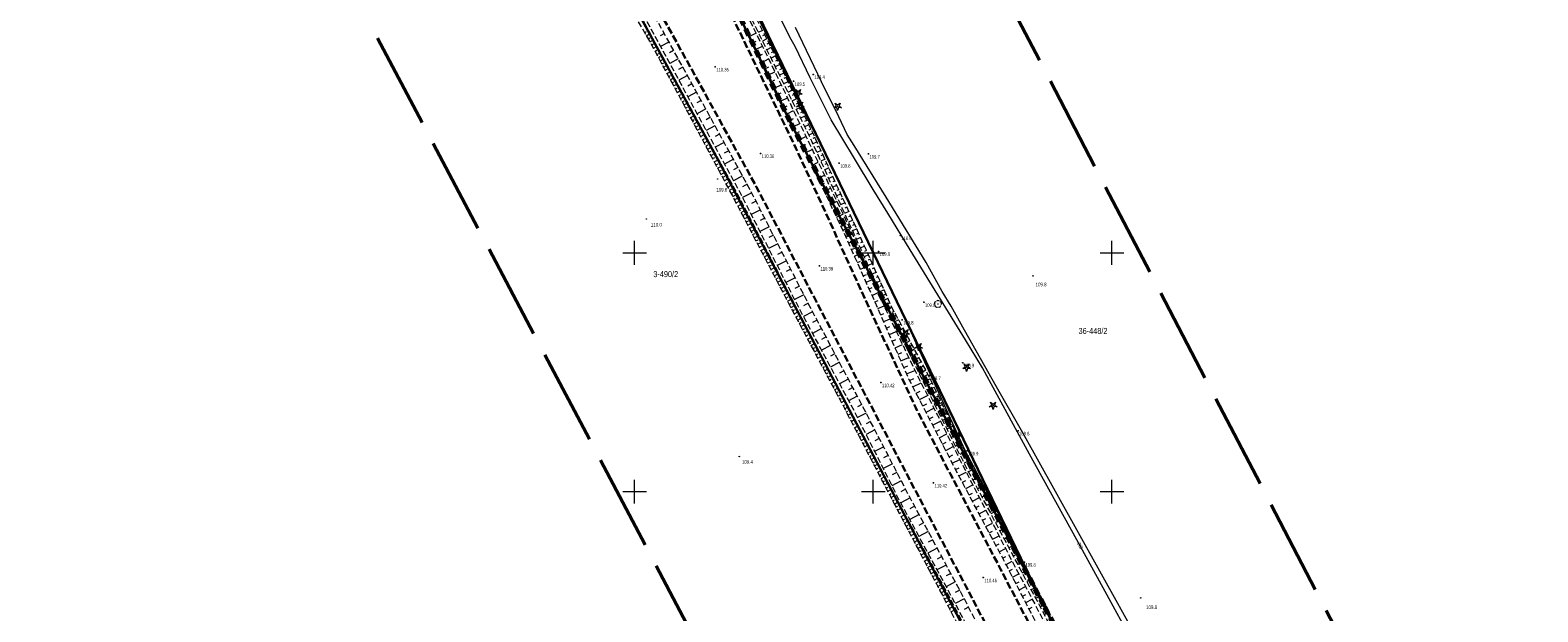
# Model space of a CAD drawing. Header units: metres. Extents: x 7531673 to 7533164, y 5721297 to 5724010.
# Tile 51 of 58: x 7531673 to 7531989, y 5723675 to 5723797. Entities that reach past the tile are written whole.
import ezdxf
from ezdxf.enums import TextEntityAlignment as Align

# ---------------------------------------------------------------- set-up
doc = ezdxf.new("R2010")
doc.units = ezdxf.units.M
for name, pattern in [('4_SUPT_01', [0]), ('GAO', [2.5, 1.5, -1]), ('GDE', [0]), ('GUZ', [1, 0.5, -0.5]), ('L_0_05', [1.75, 1.25, -0.5]), ('L_0_06', [2, 1.5, -0.5]), ('L_0_09', [2.5, 2, -0.5])]:
    doc.linetypes.add(name, pattern=pattern)
doc.layers.get('0').update_dxf_attribs({"color": 252})
for name, color, linetype, lineweight in [('Dzialki', 80, 'GDE', 30), ('EPGPO_L_0', 204, 'GAO', 70), ('jezdnia', 252, 'L_0_06', 18), ('k', 252, 'Continuous', 18), ('Numery_dzialek', 80, 'Continuous', 30), ('RTPW_T_0', 252, 'Continuous', 15), ('skarpa_nieumocniona', 252, 'L_0_05', 18), ('SUPT_E_T_0', 30, 'Continuous', 15), ('SUPT_L_0', 30, '4_SUPT_01', 18), ('Uzytki', 252, 'GUZ', 18), ('wysokosci_naturalne', 7, 'Continuous', 18), ('wysokosci_sztuczne', 7, 'Continuous', 18)]:
    doc.layers.add(name, color=color, linetype=linetype, lineweight=lineweight)
doc.layers.add('zakres', color=7, linetype='L_0_09', lineweight=50, true_color=0xff05ff)
doc.styles.get("Standard").update_dxf_attribs({"font": 'arial.ttf'})

# ---------------------------------------------------------------- blocks, each defined once
blk = doc.blocks.new('2_RTPW01')
at = {"linetype": 'Continuous'}
blk.add_circle((0, 0), 0.045, dxfattribs=at)
blk = doc.blocks.new('OBOP01_01')
at = {"linetype": 'Continuous', "lineweight": 18}
blk.add_hatch(color=0, dxfattribs=at).paths.add_polyline_path([(0, -0.1, 1), (0, 0.1, 1)])
at = {"color": 0, "linetype": 'Continuous', "lineweight": 18, "flags": 128}
blk.add_lwpolyline([(0, -1.74), (-0.35, -0.48), (-1.65, -0.54), (-0.57, 0.18), (-1.02, 1.4), (0, 0.6), (1.02, 1.4), (0.57, 0.18), (1.65, -0.54), (0.35, -0.48), (0, -1.74)], dxfattribs=at)
at = {"color": 0, "linetype": 'Continuous', "lineweight": 18}
blk.add_circle((0, 0), 0.1, dxfattribs=at)
blk = doc.blocks.new('OBOP02_01')
at = {"linetype": 'Continuous', "lineweight": 18}
blk.add_hatch(color=0, dxfattribs=at).paths.add_polyline_path([(0, -0.1, 1), (0, 0.1, 1)])
at = {"color": 0, "linetype": 'Continuous', "lineweight": 18}
blk.add_circle((0, 0), 0.1, dxfattribs=at)
for centre, radius, start, end in [((-0.77, 0.25), 0.7, 101.63363, 222.66269), ((0, 0.8), 0.7, 29.84593, 150.15407), ((0.77, 0.25), 0.7, 317.33731, 78.36637), ((-0.46, -0.64), 0.71, 174.36932, 292.55725), ((0.46, -0.64), 0.71, 247.44275, 5.63068)]:
    blk.add_arc(centre, radius, start, end, dxfattribs=at)
blk = doc.blocks.new('RTPW01')
at = {"linetype": 'Continuous', "lineweight": 13}
blk.add_hatch(color=0, dxfattribs=at).paths.add_polyline_path([(0, -0.09, 1), (0, 0.09, 1)])
at = {"color": 0, "linetype": 'Continuous', "lineweight": 13}
blk.add_circle((0, 0), 0.0906, dxfattribs=at)
blk = doc.blocks.new('RTPW02')
at = {"linetype": 'Continuous', "lineweight": 13}
blk.add_hatch(color=0, dxfattribs=at).paths.add_polyline_path([(0, -0.09, 1), (0, 0.09, 1)])
at = {"color": 0, "linetype": 'Continuous', "lineweight": 13}
blk.add_circle((0, 0), 0.0906, dxfattribs=at)

msp = doc.modelspace()

# ---------------------------------------------------------------- linework, layer by layer
at = {"layer": 'Dzialki'}
for p, q in [((7531800.56, 5723844.25), (7531832.74, 5723777.07)), ((7531885.88, 5723675.82), (7531805.06, 5723843.23)), ((7531817.49, 5723769.44), (7531795.57, 5723809.82)), ((7531832.74, 5723777.07), (7531885.88, 5723675.82)), ((7531894.47, 5723622.98), (7531817.49, 5723769.44)), ((7531885.88, 5723675.82), (7531979.35, 5723497.68))]:
    msp.add_line(p, q, dxfattribs=at)
at = {"layer": 'EPGPO_L_0', "linetype": 'GAO'}
for p, q in [((7531800.56, 5723844.25), (7531832.74, 5723777.07)), ((7531832.74, 5723777.07), (7531885.88, 5723675.82)), ((7531885.88, 5723675.82), (7531979.35, 5723497.68))]:
    msp.add_line(p, q, dxfattribs=at)
at = {"layer": 'jezdnia', "color": 251, "lineweight": 30, "flags": 128}
for points in [[(7532144.01, 5723175.21), (7532127.08, 5723207.45), (7532114.11, 5723232.14), (7532102.3, 5723254.54), (7532088.03, 5723281.55), (7532077.73, 5723301.17), (7532068.16, 5723319.4), (7532062.19, 5723330.79), (7532049.01, 5723355.87), (7532038.62, 5723375.73), (7532025.71, 5723400.22), (7532010.71, 5723428.82), (7531998.11, 5723452.71), (7531985.81, 5723476.05), (7531980.34, 5723486.46), (7531968.93, 5723508.16), (7531957.32, 5723530.32), (7531945.42, 5723552.98), (7531932.87, 5723576.69), (7531912.23, 5723616.12), (7531898.97, 5723641.21), (7531887.79, 5723662.56), (7531876.66, 5723683.79), (7531866.18, 5723703.64), (7531858.89, 5723717.53), (7531850.12, 5723736.45), (7531842.43, 5723753.13), (7531833.79, 5723771.97), (7531825.84, 5723788.37), (7531816.36, 5723807.98), (7531810.15, 5723819.94), (7531805.61, 5723828.58), (7531802.91, 5723833.87), (7531799.8, 5723840.25), (7531796.68, 5723849.08), (7531794.6, 5723861.48), (7531794.47, 5723868.11), (7531795.83, 5723876.51), (7531798.09, 5723883.67), (7531801.96, 5723891.64), (7531806.12, 5723897.91), (7531812.76, 5723905.2), (7531818.93, 5723911.26), (7531828.48, 5723920.4)], [(7532136.91, 5723171.4), (7532119.67, 5723204.07), (7532106.97, 5723228.28), (7532095.25, 5723250.6), (7532080.72, 5723278.09), (7532070.62, 5723297.5), (7532061.74, 5723314.26), (7532056.32, 5723324.62), (7532041.87, 5723352.02), (7532031.48, 5723371.95), (7532018.51, 5723396.57), (7532003.5, 5723425.07), (7531990.97, 5723449.01), (7531979.26, 5723471.13), (7531973.24, 5723482.54), (7531961.74, 5723504.5), (7531950.13, 5723526.62), (7531938.07, 5723549.63), (7531925.74, 5723573), (7531905.09, 5723612.35), (7531891.78, 5723637.59), (7531880.61, 5723658.82), (7531869.44, 5723680.09), (7531858.96, 5723699.98), (7531849.13, 5723718.74), (7531837.94, 5723740.05), (7531825.53, 5723763.8), (7531807.79, 5723795.98), (7531802.9, 5723804.74), (7531799.01, 5723811.48)]]:
    msp.add_lwpolyline(points, dxfattribs=at)
at = {"layer": 'k', "linetype": 'Continuous', "lineweight": 18, "flags": 128}
for points in [[(7531800, 5723747.5), (7531800, 5723752.5)], [(7531850, 5723747.5), (7531850, 5723752.5)], [(7531900, 5723747.5), (7531900, 5723752.5)], [(7531797.5, 5723750), (7531802.5, 5723750)], [(7531847.5, 5723750), (7531852.5, 5723750)], [(7531897.5, 5723750), (7531902.5, 5723750)], [(7531800, 5723697.5), (7531800, 5723702.5)], [(7531850, 5723697.5), (7531850, 5723702.5)], [(7531900, 5723697.5), (7531900, 5723702.5)], [(7531797.5, 5723700), (7531802.5, 5723700)], [(7531847.5, 5723700), (7531852.5, 5723700)], [(7531897.5, 5723700), (7531902.5, 5723700)]]:
    msp.add_lwpolyline(points, dxfattribs=at)
at = {"layer": 'skarpa_nieumocniona', "color": 252, "lineweight": 18, "flags": 128}
for points in [[(7531983.54, 5723486.98), (7531983.58, 5723485.91), (7531982.68, 5723485.86), (7531970.35, 5723508.5), (7531958.42, 5723531.17), (7531946.8, 5723553.61), (7531934.16, 5723577.31), (7531913.46, 5723616.68), (7531900.13, 5723642.09), (7531889.02, 5723663.06), (7531877.89, 5723684.59), (7531867.4, 5723704.33), (7531857.47, 5723723.55), (7531851.46, 5723737.27), (7531843.95, 5723754.06), (7531835.13, 5723772.58), (7531827.14, 5723789.23), (7531811.76, 5723820.92), (7531812.05, 5723822.15), (7531812.86, 5723821.52), (7531828.53, 5723789.72), (7531836.49, 5723773.16), (7531845.13, 5723755.01), (7531852.68, 5723737.97), (7531859.27, 5723724.27), (7531868.91, 5723705.19), (7531879.15, 5723685.31), (7531890.52, 5723663.82), (7531901.58, 5723642.86), (7531915.1, 5723617.14), (7531935.56, 5723578.04), (7531948.13, 5723554.35), (7531959.55, 5723532.13), (7531971.84, 5723509.18)], [(7531972.27, 5723509.35), (7531983.81, 5723487.12), (7531984.61, 5723486.3), (7531984.93, 5723487.14), (7531973.13, 5723509.53), (7531960.69, 5723532.76), (7531949.43, 5723555.02), (7531936.74, 5723578.66), (7531916.27, 5723617.78), (7531902.62, 5723643.85), (7531892.13, 5723664.69), (7531880.62, 5723686.57), (7531870.37, 5723706.11), (7531861.12, 5723725.25), (7531853.92, 5723738.55), (7531846.7, 5723754.7), (7531837.98, 5723773.77), (7531829.9, 5723790.53), (7531813.68, 5723822.23), (7531813.14, 5723822.7), (7531813.2, 5723821.84), (7531828.91, 5723790.1), (7531837.06, 5723773.47), (7531845.77, 5723754.33), (7531853.05, 5723738.14), (7531859.68, 5723724.53), (7531869.32, 5723705.34), (7531879.58, 5723686.01), (7531891.21, 5723664.1), (7531901.85, 5723643.08), (7531915.42, 5723617.24), (7531936.07, 5723578.3), (7531948.57, 5723554.56), (7531959.89, 5723532.29)], [(7531800.04, 5723801.99), (7531799.4, 5723802.4), (7531799.05, 5723801.35), (7531803.63, 5723793.47), (7531820.9, 5723761.15), (7531832.99, 5723738.04), (7531843.59, 5723718.15), (7531854.4, 5723697.43), (7531864.92, 5723677.43), (7531875.93, 5723656.46), (7531887.22, 5723635.72), (7531900.41, 5723610.13), (7531921.79, 5723570.77), (7531933.83, 5723547.57), (7531946.01, 5723524.24), (7531957.32, 5723502.4), (7531969.7, 5723478.18), (7531971.14, 5723477.56), (7531970.77, 5723478.92), (7531958.3, 5723502.62), (7531946.88, 5723524.69), (7531934.54, 5723547.99), (7531922.23, 5723571.11), (7531901.31, 5723610.57), (7531888.15, 5723635.72), (7531876.77, 5723657.05), (7531865.85, 5723678.16), (7531855.08, 5723698.1), (7531845.33, 5723716.55), (7531834, 5723738.32), (7531821.94, 5723761.65), (7531804.4, 5723793.84)], [(7531800.16, 5723803.14), (7531800.52, 5723802.23), (7531804.9, 5723794.21), (7531822.39, 5723762.05), (7531834.43, 5723738.41), (7531845.99, 5723716.87), (7531855.45, 5723698.19), (7531866.19, 5723678.34), (7531877.35, 5723657.31), (7531888.68, 5723636.1), (7531901.83, 5723610.79), (7531922.56, 5723571.38), (7531935.1, 5723548.31), (7531947.13, 5723524.86), (7531958.49, 5723502.97), (7531971.17, 5723479.18), (7531972.14, 5723478.1), (7531972.55, 5723480.19), (7531960.24, 5723503.93), (7531948.72, 5723525.9), (7531936.52, 5723549.09), (7531924.44, 5723572.31), (7531903.64, 5723611.75), (7531890.51, 5723637.03), (7531879.1, 5723658.13), (7531868.13, 5723679.36), (7531857.4, 5723699.3), (7531847.79, 5723717.86), (7531836.34, 5723739.5), (7531824.32, 5723763.02), (7531806.63, 5723795.22), (7531801.93, 5723803.68)]]:
    msp.add_lwpolyline(points, close=True, dxfattribs=at)
at = {"layer": 'skarpa_nieumocniona', "color": 252, "linetype": 'Continuous', "lineweight": 18, "flags": 128}
for points in [[(7531802.07, 5723796.15), (7531802.49, 5723796.39)], [(7531802.45, 5723795.5), (7531803.26, 5723795.97)], [(7531806.24, 5723795.92), (7531805.37, 5723795.44)], [(7531824.16, 5723795.38), (7531825.43, 5723796)], [(7531826.79, 5723796.6), (7531825.92, 5723796.15)], [(7531802.83, 5723794.85), (7531803.22, 5723795.08)], [(7531803.2, 5723794.2), (7531803.97, 5723794.65)], [(7531803.58, 5723793.55), (7531803.95, 5723793.77)], [(7531803.94, 5723792.89), (7531804.7, 5723793.3)], [(7531807.2, 5723794.17), (7531805.45, 5723793.21)], [(7531824.81, 5723794.03), (7531825.45, 5723794.34)], [(7531825.47, 5723792.68), (7531826.76, 5723793.31)], [(7531827.25, 5723795.71), (7531826.81, 5723795.48)], [(7531827.7, 5723794.82), (7531826.81, 5723794.36)], [(7531828.62, 5723793.04), (7531827.69, 5723792.56)], [(7531828.16, 5723793.93), (7531827.71, 5723793.69)], [(7531804.29, 5723792.23), (7531804.67, 5723792.44)], [(7531804.64, 5723791.57), (7531805.41, 5723791.98)], [(7531805, 5723790.91), (7531805.38, 5723791.12)], [(7531805.35, 5723790.25), (7531806.13, 5723790.67)], [(7531805.7, 5723789.59), (7531806.1, 5723789.8)], [(7531808.17, 5723792.42), (7531807.28, 5723791.94)], [(7531809.13, 5723790.67), (7531807.36, 5723789.69)], [(7531826.12, 5723791.33), (7531826.77, 5723791.65)], [(7531826.77, 5723789.98), (7531828.08, 5723790.62)], [(7531829.53, 5723791.25), (7531828.58, 5723790.77)], [(7531829.07, 5723792.15), (7531828.6, 5723791.91)], [(7531829.98, 5723790.36), (7531829.5, 5723790.13)], [(7531806.06, 5723788.93), (7531806.85, 5723789.35)], [(7531806.41, 5723788.26), (7531806.81, 5723788.48)], [(7531806.76, 5723787.6), (7531807.57, 5723788.03)], [(7531807.12, 5723786.94), (7531807.52, 5723787.16)], [(7531807.47, 5723786.28), (7531808.28, 5723786.71)], [(7531810.09, 5723788.91), (7531809.2, 5723788.43)], [(7531811.06, 5723787.16), (7531809.27, 5723786.18)], [(7531827.43, 5723788.63), (7531828.09, 5723788.95)], [(7531828.08, 5723787.28), (7531829.4, 5723787.91)], [(7531830.41, 5723789.46), (7531829.45, 5723789)], [(7531831.28, 5723787.66), (7531830.33, 5723787.2)], [(7531830.85, 5723788.56), (7531830.37, 5723788.33)], [(7531831.72, 5723786.76), (7531831.24, 5723786.53)], [(7531807.83, 5723785.62), (7531808.23, 5723785.84)], [(7531808.18, 5723784.96), (7531809, 5723785.4)], [(7531808.53, 5723784.3), (7531808.95, 5723784.52)], [(7531808.89, 5723783.63), (7531809.72, 5723784.08)], [(7531812.02, 5723785.41), (7531811.12, 5723784.92)], [(7531812.98, 5723783.66), (7531811.18, 5723782.67)], [(7531828.73, 5723785.93), (7531829.39, 5723786.24)], [(7531829.37, 5723784.57), (7531830.7, 5723785.21)], [(7531830.02, 5723783.22), (7531830.69, 5723783.54)], [(7531832.15, 5723785.86), (7531831.21, 5723785.41)], [(7531833.02, 5723784.06), (7531832.09, 5723783.61)], [(7531832.59, 5723784.96), (7531832.12, 5723784.73)], [(7531809.24, 5723782.97), (7531809.66, 5723783.2)], [(7531809.59, 5723782.31), (7531810.44, 5723782.76)], [(7531809.95, 5723781.65), (7531810.37, 5723781.88)], [(7531810.3, 5723780.99), (7531811.16, 5723781.45)], [(7531810.65, 5723780.33), (7531811.08, 5723780.56)], [(7531811.01, 5723779.67), (7531811.87, 5723780.13)], [(7531813.94, 5723781.9), (7531813.04, 5723781.41)], [(7531814.91, 5723780.15), (7531813.09, 5723779.15)], [(7531830.67, 5723781.87), (7531832, 5723782.5)], [(7531831.32, 5723780.52), (7531831.99, 5723780.83)], [(7531833.89, 5723782.26), (7531832.97, 5723781.81)], [(7531833.45, 5723783.16), (7531832.99, 5723782.94)], [(7531834.76, 5723780.46), (7531833.85, 5723780.02)], [(7531834.32, 5723781.36), (7531833.87, 5723781.14)], [(7531811.36, 5723779), (7531811.8, 5723779.24)], [(7531811.72, 5723778.34), (7531812.59, 5723778.81)], [(7531812.07, 5723777.68), (7531812.51, 5723777.92)], [(7531812.42, 5723777.02), (7531813.31, 5723777.49)], [(7531815.87, 5723778.4), (7531814.96, 5723777.9)], [(7531831.97, 5723779.16), (7531833.3, 5723779.8)], [(7531832.62, 5723777.81), (7531833.28, 5723778.13)], [(7531833.27, 5723776.46), (7531834.6, 5723777.1)], [(7531835.63, 5723778.65), (7531834.73, 5723778.22)], [(7531835.19, 5723779.55), (7531834.74, 5723779.34)], [(7531836.06, 5723777.75), (7531835.62, 5723777.54)], [(7531812.78, 5723776.36), (7531813.22, 5723776.6)], [(7531813.13, 5723775.7), (7531814.03, 5723776.18)], [(7531813.48, 5723775.04), (7531813.93, 5723775.28)], [(7531813.84, 5723774.37), (7531814.74, 5723774.86)], [(7531814.19, 5723773.71), (7531814.65, 5723773.96)], [(7531816.83, 5723776.64), (7531815, 5723775.64)], [(7531817.8, 5723774.89), (7531816.88, 5723774.39)], [(7531833.92, 5723775.11), (7531834.58, 5723775.43)], [(7531834.57, 5723773.75), (7531835.9, 5723774.39)], [(7531836.5, 5723776.85), (7531835.61, 5723776.43)], [(7531836.93, 5723775.95), (7531836.49, 5723775.74)], [(7531837.37, 5723775.05), (7531836.49, 5723774.63)], [(7531837.8, 5723774.15), (7531837.37, 5723773.94)], [(7531814.54, 5723773.05), (7531815.46, 5723773.54)], [(7531814.9, 5723772.39), (7531815.36, 5723772.64)], [(7531815.25, 5723771.73), (7531816.18, 5723772.23)], [(7531815.6, 5723771.07), (7531816.07, 5723771.32)], [(7531815.96, 5723770.41), (7531816.9, 5723770.91)], [(7531818.76, 5723773.14), (7531816.91, 5723772.12)], [(7531819.72, 5723771.39), (7531818.79, 5723770.88)], [(7531835.22, 5723772.4), (7531835.88, 5723772.72)], [(7531835.86, 5723771.05), (7531837.2, 5723771.68)], [(7531838.22, 5723773.25), (7531837.35, 5723772.84)], [(7531839.06, 5723771.43), (7531838.17, 5723771.02)], [(7531838.64, 5723772.34), (7531838.2, 5723772.13)], [(7531816.31, 5723769.74), (7531816.78, 5723770)], [(7531816.67, 5723769.08), (7531817.62, 5723769.59)], [(7531817.02, 5723768.42), (7531817.5, 5723768.68)], [(7531817.37, 5723767.76), (7531818.33, 5723768.27)], [(7531820.69, 5723769.63), (7531818.82, 5723768.61)], [(7531821.65, 5723767.88), (7531820.71, 5723767.37)], [(7531836.5, 5723769.69), (7531837.17, 5723770.01)], [(7531837.15, 5723768.34), (7531838.49, 5723768.98)], [(7531839.89, 5723769.61), (7531839, 5723769.2)], [(7531839.47, 5723770.52), (7531839.03, 5723770.32)], [(7531840.72, 5723767.79), (7531839.83, 5723767.38)], [(7531840.3, 5723768.7), (7531839.86, 5723768.5)], [(7531817.73, 5723767.1), (7531818.21, 5723767.36)], [(7531818.08, 5723766.44), (7531819.05, 5723766.96)], [(7531818.43, 5723765.78), (7531818.92, 5723766.04)], [(7531818.79, 5723765.11), (7531819.77, 5723765.64)], [(7531819.14, 5723764.45), (7531819.63, 5723764.72)], [(7531819.49, 5723763.79), (7531820.49, 5723764.32)], [(7531822.61, 5723766.13), (7531820.73, 5723765.1)], [(7531823.57, 5723764.37), (7531822.63, 5723763.86)], [(7531837.79, 5723766.98), (7531838.46, 5723767.3)], [(7531838.44, 5723765.63), (7531839.78, 5723766.27)], [(7531839.08, 5723764.28), (7531839.75, 5723764.59)], [(7531841.55, 5723765.97), (7531840.66, 5723765.56)], [(7531841.13, 5723766.88), (7531840.69, 5723766.68)], [(7531841.97, 5723765.06), (7531841.52, 5723764.86)], [(7531819.85, 5723763.13), (7531820.35, 5723763.4)], [(7531820.2, 5723762.47), (7531821.21, 5723763.01)], [(7531820.56, 5723761.81), (7531821.06, 5723762.08)], [(7531820.9, 5723761.15), (7531821.93, 5723761.68)], [(7531824.53, 5723762.61), (7531822.6, 5723761.63)], [(7531839.73, 5723762.92), (7531841.07, 5723763.56)], [(7531840.37, 5723761.57), (7531841.04, 5723761.89)], [(7531842.38, 5723764.15), (7531841.49, 5723763.74)], [(7531843.21, 5723762.33), (7531842.31, 5723761.92)], [(7531842.8, 5723763.24), (7531842.35, 5723763.04)], [(7531843.63, 5723761.42), (7531843.18, 5723761.22)], [(7531821.26, 5723760.48), (7531821.76, 5723760.75)], [(7531821.6, 5723759.82), (7531822.62, 5723760.35)], [(7531821.95, 5723759.15), (7531822.46, 5723759.42)], [(7531822.3, 5723758.49), (7531823.31, 5723759.01)], [(7531822.65, 5723757.82), (7531823.15, 5723758.09)], [(7531826.35, 5723759.05), (7531824.42, 5723758.07)], [(7531825.44, 5723760.83), (7531824.47, 5723760.34)], [(7531841.02, 5723760.21), (7531842.36, 5723760.85)], [(7531841.66, 5723758.86), (7531842.33, 5723759.18)], [(7531842.31, 5723757.5), (7531843.65, 5723758.14)], [(7531844.05, 5723760.51), (7531843.14, 5723760.1)], [(7531844.88, 5723758.69), (7531843.97, 5723758.28)], [(7531844.46, 5723759.6), (7531844.01, 5723759.4)], [(7531822.99, 5723757.16), (7531823.99, 5723757.68)], [(7531823.34, 5723756.49), (7531823.84, 5723756.75)], [(7531823.69, 5723755.83), (7531824.68, 5723756.35)], [(7531824.04, 5723755.16), (7531824.53, 5723755.42)], [(7531824.38, 5723754.5), (7531825.37, 5723755.02)], [(7531828.17, 5723755.49), (7531826.23, 5723754.5)], [(7531827.26, 5723757.27), (7531826.29, 5723756.78)], [(7531842.95, 5723756.15), (7531843.62, 5723756.47)], [(7531843.6, 5723754.79), (7531844.93, 5723755.43)], [(7531845.71, 5723756.88), (7531844.8, 5723756.46)], [(7531845.29, 5723757.79), (7531844.84, 5723757.58)], [(7531846.54, 5723755.06), (7531845.62, 5723754.64)], [(7531846.13, 5723755.97), (7531845.67, 5723755.76)], [(7531824.73, 5723753.84), (7531825.22, 5723754.09)], [(7531825.08, 5723753.17), (7531826.06, 5723753.68)], [(7531825.43, 5723752.51), (7531825.92, 5723752.76)], [(7531825.77, 5723751.84), (7531826.75, 5723752.35)], [(7531829.99, 5723751.93), (7531828.05, 5723750.94)], [(7531829.08, 5723753.71), (7531828.11, 5723753.22)], [(7531844.23, 5723753.43), (7531844.9, 5723753.73)], [(7531844.84, 5723752.06), (7531846.18, 5723752.66)], [(7531847.36, 5723753.23), (7531846.44, 5723752.82)], [(7531846.95, 5723754.15), (7531846.49, 5723753.94)], [(7531847.77, 5723752.32), (7531847.31, 5723752.11)], [(7531826.12, 5723751.18), (7531826.61, 5723751.43)], [(7531826.47, 5723750.51), (7531827.44, 5723751.02)], [(7531826.82, 5723749.85), (7531827.3, 5723750.1)], [(7531827.16, 5723749.18), (7531828.13, 5723749.69)], [(7531827.51, 5723748.52), (7531827.99, 5723748.77)], [(7531830.9, 5723750.15), (7531829.93, 5723749.65)], [(7531845.45, 5723750.7), (7531846.12, 5723750.99)], [(7531846.06, 5723749.33), (7531847.39, 5723749.92)], [(7531848.18, 5723751.41), (7531847.26, 5723751)], [(7531848.99, 5723749.58), (7531848.08, 5723749.17)], [(7531848.58, 5723750.49), (7531848.13, 5723750.29)], [(7531849.4, 5723748.67), (7531848.95, 5723748.47)], [(7531827.86, 5723747.85), (7531828.82, 5723748.35)], [(7531828.21, 5723747.19), (7531828.68, 5723747.44)], [(7531828.55, 5723746.52), (7531829.5, 5723747.02)], [(7531828.9, 5723745.86), (7531829.38, 5723746.11)], [(7531829.25, 5723745.2), (7531830.19, 5723745.69)], [(7531831.81, 5723748.37), (7531829.87, 5723747.38)], [(7531832.72, 5723746.59), (7531831.74, 5723746.09)], [(7531846.68, 5723747.96), (7531847.34, 5723748.25)], [(7531847.29, 5723746.59), (7531848.61, 5723747.18)], [(7531847.9, 5723745.22), (7531848.56, 5723745.51)], [(7531849.81, 5723747.75), (7531848.91, 5723747.35)], [(7531850.62, 5723745.93), (7531849.73, 5723745.53)], [(7531850.22, 5723746.84), (7531849.77, 5723746.64)], [(7531829.6, 5723744.53), (7531830.07, 5723744.78)], [(7531829.95, 5723743.87), (7531830.88, 5723744.36)], [(7531830.29, 5723743.2), (7531830.76, 5723743.45)], [(7531830.64, 5723742.54), (7531831.57, 5723743.02)], [(7531833.63, 5723744.81), (7531831.68, 5723743.81)], [(7531834.54, 5723743.02), (7531833.56, 5723742.53)], [(7531848.52, 5723743.85), (7531849.82, 5723744.43)], [(7531849.13, 5723742.48), (7531849.78, 5723742.77)], [(7531851.44, 5723744.1), (7531850.55, 5723743.7)], [(7531851.03, 5723745.02), (7531850.58, 5723744.82)], [(7531852.26, 5723742.28), (7531851.37, 5723741.88)], [(7531851.85, 5723743.19), (7531851.4, 5723742.99)], [(7531830.99, 5723741.87), (7531831.45, 5723742.11)], [(7531831.34, 5723741.21), (7531832.26, 5723741.69)], [(7531831.68, 5723740.54), (7531832.14, 5723740.78)], [(7531832.03, 5723739.88), (7531832.95, 5723740.36)], [(7531832.38, 5723739.21), (7531832.83, 5723739.45)], [(7531835.45, 5723741.24), (7531833.5, 5723740.25)], [(7531836.36, 5723739.46), (7531835.39, 5723738.95)], [(7531849.74, 5723741.11), (7531851.04, 5723741.69)], [(7531850.36, 5723739.74), (7531851, 5723740.03)], [(7531853.07, 5723740.45), (7531852.19, 5723740.06)], [(7531852.66, 5723741.36), (7531852.22, 5723741.17)], [(7531853.48, 5723739.54), (7531853.04, 5723739.34)], [(7531832.73, 5723738.55), (7531833.64, 5723739.03)], [(7531833.07, 5723737.89), (7531833.53, 5723738.13)], [(7531833.43, 5723737.22), (7531834.32, 5723737.7)], [(7531833.78, 5723736.56), (7531834.22, 5723736.8)], [(7531834.13, 5723735.9), (7531835.01, 5723736.37)], [(7531837.29, 5723737.69), (7531835.36, 5723736.67)], [(7531838.23, 5723735.93), (7531837.27, 5723735.42)], [(7531850.97, 5723738.37), (7531852.25, 5723738.95)], [(7531851.58, 5723737), (7531852.23, 5723737.29)], [(7531852.18, 5723735.63), (7531853.53, 5723736.22)], [(7531853.89, 5723738.62), (7531853.01, 5723738.23)], [(7531854.83, 5723736.86), (7531853.91, 5723736.36)], [(7531854.36, 5723737.74), (7531853.92, 5723737.5)], [(7531855.31, 5723735.98), (7531854.83, 5723735.72)], [(7531834.49, 5723735.24), (7531834.92, 5723735.47)], [(7531834.84, 5723734.58), (7531835.71, 5723735.04)], [(7531835.19, 5723733.91), (7531835.62, 5723734.14)], [(7531835.54, 5723733.25), (7531836.4, 5723733.71)], [(7531835.9, 5723732.59), (7531836.32, 5723732.82)], [(7531839.16, 5723734.16), (7531837.25, 5723733.15)], [(7531852.78, 5723734.26), (7531853.48, 5723734.56)], [(7531853.38, 5723732.88), (7531854.83, 5723733.51)], [(7531855.79, 5723735.1), (7531854.79, 5723734.56)], [(7531856.74, 5723733.35), (7531855.67, 5723732.76)], [(7531856.26, 5723734.22), (7531855.75, 5723733.94)], [(7531836.25, 5723731.93), (7531837.09, 5723732.38)], [(7531836.6, 5723731.27), (7531837.02, 5723731.49)], [(7531836.95, 5723730.6), (7531837.78, 5723731.05)], [(7531837.31, 5723729.94), (7531837.72, 5723730.16)], [(7531837.66, 5723729.28), (7531838.48, 5723729.72)], [(7531840.1, 5723732.39), (7531839.15, 5723731.89)], [(7531841.03, 5723730.62), (7531839.15, 5723729.62)], [(7531853.99, 5723731.51), (7531854.73, 5723731.83)], [(7531854.59, 5723730.13), (7531856.13, 5723730.81)], [(7531857.69, 5723731.59), (7531856.54, 5723730.96)], [(7531857.22, 5723732.47), (7531856.66, 5723732.17)], [(7531858.64, 5723729.83), (7531857.42, 5723729.17)], [(7531858.17, 5723730.71), (7531857.57, 5723730.39)], [(7531838.01, 5723728.62), (7531838.42, 5723728.83)], [(7531838.37, 5723727.96), (7531839.17, 5723728.38)], [(7531838.72, 5723727.3), (7531839.12, 5723727.51)], [(7531839.07, 5723726.63), (7531839.86, 5723727.05)], [(7531841.97, 5723728.86), (7531841.03, 5723728.36)], [(7531842.9, 5723727.09), (7531841.04, 5723726.1)], [(7531855.19, 5723728.76), (7531855.98, 5723729.11)], [(7531855.79, 5723727.39), (7531857.43, 5723728.1)], [(7531859.6, 5723728.07), (7531858.3, 5723727.37)], [(7531859.12, 5723728.95), (7531858.49, 5723728.61)], [(7531860.07, 5723727.19), (7531859.4, 5723726.83)], [(7531839.42, 5723725.97), (7531839.81, 5723726.18)], [(7531839.78, 5723725.31), (7531840.55, 5723725.72)], [(7531840.13, 5723724.65), (7531840.51, 5723724.85)], [(7531840.48, 5723723.99), (7531841.24, 5723724.39)], [(7531840.84, 5723723.32), (7531841.21, 5723723.53)], [(7531843.84, 5723725.32), (7531842.91, 5723724.83)], [(7531844.77, 5723723.55), (7531842.93, 5723722.57)], [(7531856.39, 5723726.01), (7531857.24, 5723726.38)], [(7531856.99, 5723724.64), (7531858.73, 5723725.4)], [(7531857.61, 5723723.27), (7531858.47, 5723723.71)], [(7531860.55, 5723726.31), (7531859.17, 5723725.57)], [(7531861.47, 5723724.54), (7531860.02, 5723723.84)], [(7531861.03, 5723725.43), (7531860.32, 5723725.05)], [(7531861.9, 5723723.63), (7531861.19, 5723723.29)], [(7531841.19, 5723722.66), (7531841.94, 5723723.06)], [(7531841.54, 5723722), (7531841.91, 5723722.2)], [(7531841.89, 5723721.34), (7531842.63, 5723721.73)], [(7531842.25, 5723720.68), (7531842.61, 5723720.87)], [(7531842.6, 5723720.01), (7531843.32, 5723720.4)], [(7531845.71, 5723721.78), (7531844.79, 5723721.3)], [(7531858.3, 5723721.94), (7531860.01, 5723722.82)], [(7531858.99, 5723720.61), (7531859.84, 5723721.04)], [(7531859.68, 5723719.27), (7531861.36, 5723720.14)], [(7531862.34, 5723722.73), (7531860.92, 5723722.05)], [(7531863.21, 5723720.93), (7531861.82, 5723720.26)], [(7531862.77, 5723721.83), (7531862.07, 5723721.5)], [(7531842.95, 5723719.35), (7531843.31, 5723719.54)], [(7531843.3, 5723718.69), (7531844.01, 5723719.07)], [(7531843.66, 5723718.03), (7531844.01, 5723718.21)], [(7531844, 5723717.36), (7531844.71, 5723717.73)], [(7531846.64, 5723720.02), (7531844.82, 5723719.05)], [(7531847.58, 5723718.25), (7531846.67, 5723717.77)], [(7531860.37, 5723717.94), (7531861.2, 5723718.37)], [(7531861.05, 5723716.61), (7531862.71, 5723717.46)], [(7531864.08, 5723719.13), (7531862.72, 5723718.48)], [(7531863.64, 5723720.03), (7531862.96, 5723719.7)], [(7531864.95, 5723717.33), (7531863.62, 5723716.69)], [(7531864.51, 5723718.23), (7531863.84, 5723717.91)], [(7531844.35, 5723716.7), (7531844.7, 5723716.88)], [(7531844.7, 5723716.03), (7531845.4, 5723716.4)], [(7531845.04, 5723715.37), (7531845.4, 5723715.55)], [(7531845.39, 5723714.7), (7531846.1, 5723715.08)], [(7531845.74, 5723714.04), (7531846.1, 5723714.23)], [(7531848.5, 5723716.47), (7531846.67, 5723715.52)], [(7531849.42, 5723714.7), (7531848.5, 5723714.22)], [(7531861.74, 5723715.28), (7531862.57, 5723715.7)], [(7531862.43, 5723713.94), (7531864.06, 5723714.79)], [(7531865.82, 5723715.53), (7531864.52, 5723714.9)], [(7531865.38, 5723716.43), (7531864.72, 5723716.11)], [(7531866.25, 5723714.63), (7531865.61, 5723714.32)], [(7531846.08, 5723713.37), (7531846.8, 5723713.75)], [(7531846.43, 5723712.71), (7531846.79, 5723712.9)], [(7531846.78, 5723712.04), (7531847.5, 5723712.42)], [(7531847.12, 5723711.38), (7531847.49, 5723711.57)], [(7531847.47, 5723710.71), (7531848.21, 5723711.1)], [(7531850.34, 5723712.92), (7531848.48, 5723711.96)], [(7531851.26, 5723711.15), (7531850.32, 5723710.66)], [(7531863.12, 5723712.61), (7531863.93, 5723713.03)], [(7531863.81, 5723711.28), (7531865.42, 5723712.11)], [(7531866.69, 5723713.73), (7531865.41, 5723713.11)], [(7531867.56, 5723711.93), (7531866.31, 5723711.33)], [(7531867.12, 5723712.83), (7531866.49, 5723712.53)], [(7531867.99, 5723711.03), (7531867.38, 5723710.73)], [(7531847.82, 5723710.05), (7531848.19, 5723710.24)], [(7531848.16, 5723709.38), (7531848.91, 5723709.77)], [(7531848.51, 5723708.72), (7531848.88, 5723708.91)], [(7531848.86, 5723708.05), (7531849.61, 5723708.45)], [(7531849.21, 5723707.39), (7531849.58, 5723707.59)], [(7531852.18, 5723709.37), (7531850.28, 5723708.39)], [(7531853.1, 5723707.59), (7531852.15, 5723707.1)], [(7531864.5, 5723709.95), (7531865.3, 5723710.36)], [(7531865.19, 5723708.61), (7531866.77, 5723709.43)], [(7531865.87, 5723707.28), (7531866.66, 5723707.69)], [(7531868.43, 5723710.13), (7531867.21, 5723709.54)], [(7531869.3, 5723708.33), (7531868.11, 5723707.75)], [(7531868.86, 5723709.23), (7531868.26, 5723708.94)], [(7531849.55, 5723706.72), (7531850.31, 5723707.12)], [(7531849.9, 5723706.06), (7531850.28, 5723706.26)], [(7531850.25, 5723705.39), (7531851.01, 5723705.79)], [(7531850.59, 5723704.73), (7531850.98, 5723704.93)], [(7531850.94, 5723704.06), (7531851.71, 5723704.47)], [(7531854.02, 5723705.82), (7531852.09, 5723704.82)], [(7531866.56, 5723705.95), (7531868.12, 5723706.75)], [(7531867.25, 5723704.61), (7531868.02, 5723705.01)], [(7531870.17, 5723706.53), (7531869.01, 5723705.97)], [(7531869.73, 5723707.43), (7531869.15, 5723707.14)], [(7531871.08, 5723704.75), (7531869.95, 5723704.15)], [(7531870.62, 5723705.63), (7531870.05, 5723705.34)], [(7531851.29, 5723703.4), (7531851.67, 5723703.6)], [(7531851.63, 5723702.73), (7531852.41, 5723703.14)], [(7531851.98, 5723702.07), (7531852.37, 5723702.27)], [(7531852.33, 5723701.4), (7531853.12, 5723701.82)], [(7531855.86, 5723702.27), (7531853.9, 5723701.25)], [(7531854.94, 5723704.04), (7531853.97, 5723703.54)], [(7531867.95, 5723703.29), (7531869.47, 5723704.1)], [(7531868.66, 5723701.96), (7531869.41, 5723702.36)], [(7531869.36, 5723700.64), (7531870.85, 5723701.43)], [(7531872.01, 5723702.98), (7531870.89, 5723702.39)], [(7531871.55, 5723703.86), (7531870.98, 5723703.57)], [(7531872.94, 5723701.21), (7531871.83, 5723700.62)], [(7531872.48, 5723702.09), (7531871.92, 5723701.8)], [(7531852.67, 5723700.74), (7531853.07, 5723700.95)], [(7531853.02, 5723700.07), (7531853.82, 5723700.49)], [(7531853.37, 5723699.41), (7531853.77, 5723699.62)], [(7531853.71, 5723698.74), (7531854.52, 5723699.16)], [(7531854.06, 5723698.08), (7531854.46, 5723698.29)], [(7531857.71, 5723698.72), (7531855.74, 5723697.66)], [(7531856.78, 5723700.49), (7531855.79, 5723699.98)], [(7531870.06, 5723699.31), (7531870.8, 5723699.71)], [(7531870.77, 5723697.99), (7531872.22, 5723698.76)], [(7531873.87, 5723699.44), (7531872.76, 5723698.85)], [(7531873.41, 5723700.32), (7531872.85, 5723700.03)], [(7531874.34, 5723698.55), (7531873.78, 5723698.26)], [(7531854.41, 5723697.41), (7531855.22, 5723697.84)], [(7531854.76, 5723696.75), (7531855.17, 5723696.97)], [(7531855.11, 5723696.09), (7531855.93, 5723696.52)], [(7531855.46, 5723695.42), (7531855.87, 5723695.64)], [(7531855.81, 5723694.76), (7531856.65, 5723695.2)], [(7531859.61, 5723695.2), (7531857.64, 5723694.14)], [(7531858.66, 5723696.96), (7531857.67, 5723696.43)], [(7531871.47, 5723696.67), (7531872.19, 5723697.05)], [(7531872.18, 5723695.34), (7531873.59, 5723696.09)], [(7531874.8, 5723697.66), (7531873.7, 5723697.09)], [(7531875.73, 5723695.89), (7531874.64, 5723695.32)], [(7531875.27, 5723696.78), (7531874.72, 5723696.49)], [(7531876.2, 5723695.01), (7531875.65, 5723694.72)], [(7531856.15, 5723694.1), (7531856.58, 5723694.32)], [(7531856.5, 5723693.43), (7531857.36, 5723693.88)], [(7531856.85, 5723692.77), (7531857.28, 5723692.99)], [(7531857.2, 5723692.1), (7531858.07, 5723692.56)], [(7531857.55, 5723691.44), (7531857.99, 5723691.67)], [(7531861.5, 5723691.68), (7531859.54, 5723690.62)], [(7531860.55, 5723693.44), (7531859.57, 5723692.91)], [(7531872.88, 5723694.02), (7531873.58, 5723694.39)], [(7531873.58, 5723692.69), (7531874.97, 5723693.43)], [(7531874.29, 5723691.37), (7531874.97, 5723691.73)], [(7531876.66, 5723694.12), (7531875.58, 5723693.55)], [(7531877.59, 5723692.35), (7531876.51, 5723691.79)], [(7531877.13, 5723693.24), (7531876.59, 5723692.95)], [(7531857.9, 5723690.78), (7531858.78, 5723691.24)], [(7531858.25, 5723690.11), (7531858.69, 5723690.35)], [(7531858.6, 5723689.45), (7531859.5, 5723689.92)], [(7531858.95, 5723688.79), (7531859.4, 5723689.02)], [(7531859.3, 5723688.12), (7531860.21, 5723688.6)], [(7531862.45, 5723689.91), (7531861.47, 5723689.39)], [(7531874.99, 5723690.04), (7531876.34, 5723690.76)], [(7531875.7, 5723688.72), (7531876.36, 5723689.07)], [(7531878.52, 5723690.58), (7531877.45, 5723690.02)], [(7531878.05, 5723691.47), (7531877.52, 5723691.19)], [(7531879.45, 5723688.81), (7531878.39, 5723688.25)], [(7531878.98, 5723689.7), (7531878.45, 5723689.42)], [(7531859.65, 5723687.46), (7531860.11, 5723687.7)], [(7531860, 5723686.79), (7531860.92, 5723687.28)], [(7531860.35, 5723686.13), (7531860.81, 5723686.38)], [(7531860.69, 5723685.47), (7531861.64, 5723685.96)], [(7531863.4, 5723688.15), (7531861.45, 5723687.1)], [(7531864.34, 5723686.39), (7531863.37, 5723685.87)], [(7531876.4, 5723687.39), (7531877.72, 5723688.09)], [(7531877.1, 5723686.07), (7531877.75, 5723686.41)], [(7531877.81, 5723684.75), (7531879.09, 5723685.43)], [(7531880.38, 5723687.04), (7531879.33, 5723686.49)], [(7531879.91, 5723687.92), (7531879.39, 5723687.65)], [(7531880.84, 5723686.15), (7531880.32, 5723685.88)], [(7531861.04, 5723684.8), (7531861.52, 5723685.05)], [(7531861.39, 5723684.14), (7531862.35, 5723684.64)], [(7531861.74, 5723683.48), (7531862.22, 5723683.73)], [(7531862.09, 5723682.81), (7531863.06, 5723683.32)], [(7531862.44, 5723682.15), (7531862.93, 5723682.41)], [(7531865.29, 5723684.63), (7531863.35, 5723683.59)], [(7531866.24, 5723682.87), (7531865.27, 5723682.35)], [(7531878.5, 5723683.41), (7531879.15, 5723683.75)], [(7531879.19, 5723682.08), (7531880.5, 5723682.76)], [(7531881.31, 5723685.27), (7531880.27, 5723684.72)], [(7531882.24, 5723683.5), (7531881.2, 5723682.95)], [(7531881.77, 5723684.38), (7531881.25, 5723684.11)], [(7531882.7, 5723682.61), (7531882.19, 5723682.34)], [(7531862.79, 5723681.48), (7531863.77, 5723682)], [(7531863.14, 5723680.82), (7531863.63, 5723681.08)], [(7531863.49, 5723680.16), (7531864.49, 5723680.68)], [(7531863.84, 5723679.49), (7531864.34, 5723679.76)], [(7531864.19, 5723678.83), (7531865.2, 5723679.36)], [(7531867.19, 5723681.11), (7531865.25, 5723680.07)], [(7531868.13, 5723679.35), (7531867.16, 5723678.84)], [(7531879.88, 5723680.75), (7531880.54, 5723681.09)], [(7531880.57, 5723679.42), (7531881.9, 5723680.11)], [(7531883.17, 5723681.73), (7531882.14, 5723681.19)], [(7531884.1, 5723679.96), (7531883.08, 5723679.42)], [(7531883.64, 5723680.84), (7531883.12, 5723680.57)], [(7531884.57, 5723679.07), (7531884.06, 5723678.8)], [(7531864.54, 5723678.17), (7531865.05, 5723678.43)], [(7531864.88, 5723677.5), (7531865.91, 5723678.04)], [(7531865.23, 5723676.84), (7531865.74, 5723677.11)], [(7531865.58, 5723676.17), (7531866.6, 5723676.71)], [(7531869.05, 5723677.57), (7531867.13, 5723676.57)], [(7531881.25, 5723678.08), (7531881.93, 5723678.43)], [(7531881.94, 5723676.75), (7531883.3, 5723677.45)], [(7531885.03, 5723678.19), (7531884.01, 5723677.65)], [(7531885.96, 5723676.42), (7531884.95, 5723675.89)], [(7531885.5, 5723677.3), (7531884.99, 5723677.04)], [(7531865.93, 5723675.51), (7531866.44, 5723675.78)], [(7531866.28, 5723674.85), (7531867.29, 5723675.38)], [(7531869.97, 5723675.79), (7531869.02, 5723675.3)], [(7531882.63, 5723675.42), (7531883.32, 5723675.77)], [(7531886.43, 5723675.53), (7531885.92, 5723675.27)]]:
    msp.add_lwpolyline(points, dxfattribs=at)
at = {"layer": 'SUPT_L_0', "linetype": '4_SUPT_01'}
for p, q in [((7531819.18, 5723813.02), (7531829.47, 5723791.82)), ((7531832.5, 5723795.16), (7531829.22, 5723801.79)), ((7531839.13, 5723785.85), (7531833.69, 5723797.21)), ((7531833.63, 5723793.26), (7531832.5, 5723795.16)), ((7531836.75, 5723786.68), (7531833.63, 5723793.26)), ((7531829.47, 5723791.82), (7531836.11, 5723778.29)), ((7531841.2, 5723777.9), (7531836.75, 5723786.68)), ((7531842.77, 5723778.51), (7531839.13, 5723785.85)), ((7531836.11, 5723778.29), (7531841.53, 5723767.76)), ((7531846.05, 5723769.74), (7531841.2, 5723777.9)), ((7531844.5, 5723774.82), (7531842.77, 5723778.51)), ((7531846, 5723772.48), (7531844.5, 5723774.82)), ((7531852.73, 5723761.65), (7531846, 5723772.48)), ((7531841.53, 5723767.76), (7531848.42, 5723753.33)), ((7531849.97, 5723763.26), (7531846.05, 5723769.74)), ((7531853.07, 5723758.35), (7531849.97, 5723763.26)), ((7531861.09, 5723748.02), (7531852.73, 5723761.65)), ((7531857.74, 5723750.66), (7531853.07, 5723758.35)), ((7531848.42, 5723753.33), (7531856.4, 5723736.66)), ((7531869.35, 5723731.76), (7531857.74, 5723750.66)), ((7531864.45, 5723741.93), (7531861.09, 5723748.02)), ((7531866.3, 5723738.82), (7531864.45, 5723741.93)), ((7531856.4, 5723736.66), (7531869.13, 5723708.86)), ((7531869.09, 5723733.83), (7531866.3, 5723738.82)), ((7531875.82, 5723721.98), (7531869.09, 5723733.83)), ((7531872.86, 5723725.94), (7531869.35, 5723731.76)), ((7531874.71, 5723722.6), (7531872.86, 5723725.94)), ((7531882.76, 5723707.87), (7531874.71, 5723722.6)), ((7531881.03, 5723712.82), (7531875.82, 5723721.98)), ((7531884.05, 5723707.45), (7531881.03, 5723712.82)), ((7531869.13, 5723708.86), (7531875.59, 5723696.51)), ((7531892.68, 5723689.9), (7531882.76, 5723707.87)), ((7531918.09, 5723646.38), (7531884.05, 5723707.45)), ((7531875.59, 5723696.51), (7531886.81, 5723673.71)), ((7531898.59, 5723679.11), (7531892.68, 5723689.9)), ((7531904.39, 5723668.5), (7531898.59, 5723679.11))]:
    msp.add_line(p, q, dxfattribs=at)
at = {"layer": 'Uzytki'}
for p, q in [((7531832.74, 5723777.07), (7531800.56, 5723844.25)), ((7531795.57, 5723809.82), (7531817.49, 5723769.44)), ((7531885.88, 5723675.82), (7531832.74, 5723777.07)), ((7531817.49, 5723769.44), (7531971.45, 5723476.53)), ((7531979.35, 5723497.68), (7531885.88, 5723675.82))]:
    msp.add_line(p, q, dxfattribs=at)
at = {"layer": 'wysokosci_naturalne', "color": 252}
for p in [(7531837.44, 5723787.4), (7531833.32, 5723785.95), (7531848.98, 5723770.73), (7531842.85, 5723768.8), (7531855.67, 5723753.65), (7531851.12, 5723750.33), (7531860.6, 5723739.65), (7531856.05, 5723735.96), (7531868.74, 5723727), (7531861.75, 5723724.33), (7531880.33, 5723712.75), (7531869.64, 5723708.56), (7531881.66, 5723685.25)]:
    msp.add_point(p, dxfattribs=at)
at = {"layer": 'wysokosci_sztuczne', "color": 252}
for p in [(7531816.88, 5723788.98), (7531826.41, 5723770.85), (7531838.72, 5723747.28), (7531851.59, 5723722.84), (7531862.61, 5723701.84), (7531873.05, 5723681.99)]:
    msp.add_point(p, dxfattribs=at)
at = {"layer": 'zakres', "color": 6, "lineweight": 50, "ltscale": 10}
msp.add_lwpolyline([(7531711.14, 5723861.32), (7531927.66, 5723451.28), (7532248.91, 5722837.99), (7532655.42, 5722066.69), (7533061.63, 5721296.9), (7533163.78, 5721347.42), (7533045.85, 5721572.87), (7532868.05, 5721917.16), (7532735.17, 5722175.75), (7532682.94, 5722276.17), (7532755.64, 5722321.46), (7532723.06, 5722383.63), (7532650.28, 5722338.29), (7532322.07, 5722954.54), (7532208.28, 5723169.59), (7531836.58, 5723882.95), (7531911.57, 5723950.84), (7531857.88, 5724010.14), (7531797.9, 5723955.84), (7531782.57, 5723984.68), (7531673.37, 5723932.85)], close=True, dxfattribs=at)

# ---------------------------------------------------------------- block references
at = {"color": 74, "linetype": 'Continuous', "xscale": 0.5, "yscale": 0.5, "zscale": 0.5}
for name, p in [('OBOP01_01', (7531834.27, 5723783.52)), ('OBOP01_01', (7531834.71, 5723780.9)), ('OBOP01_01', (7531842.54, 5723780.68)), ('OBOP02_01', (7531863.55, 5723739.29)), ('OBOP01_01', (7531856.77, 5723733.23)), ('OBOP01_01', (7531859.49, 5723730.33)), ('OBOP01_01', (7531869.56, 5723726.06)), ('OBOP01_01', (7531875.1, 5723718.04)), ('OBOP01_01', (7531867.66, 5723711.87))]:
    msp.add_blockref(name, p, dxfattribs=at)
at = {"layer": 'RTPW_T_0'}
for p in [(7531817.38, 5723765.49), (7531802.47, 5723757.08), (7531883.44, 5723745.19), (7531821.92, 5723707.35), (7531906.03, 5723677.75)]:
    msp.add_blockref('2_RTPW01', p, dxfattribs=at)
at = {"layer": 'wysokosci_naturalne', "color": 252, "linetype": 'Continuous', "xscale": 0.5, "yscale": 0.5, "zscale": 0.5}
for p in [(7531837.44, 5723787.4), (7531833.32, 5723785.95), (7531848.98, 5723770.73), (7531842.85, 5723768.8), (7531855.67, 5723753.65), (7531851.12, 5723750.33), (7531860.6, 5723739.65), (7531856.05, 5723735.96), (7531868.74, 5723727), (7531861.75, 5723724.33), (7531880.33, 5723712.75), (7531869.64, 5723708.56), (7531881.66, 5723685.25)]:
    msp.add_blockref('RTPW01', p, dxfattribs=at)
at = {"layer": 'wysokosci_sztuczne', "color": 252, "linetype": 'Continuous', "xscale": 0.5, "yscale": 0.5, "zscale": 0.5}
for p in [(7531816.88, 5723788.98), (7531826.41, 5723770.85), (7531838.72, 5723747.28), (7531851.59, 5723722.84), (7531862.61, 5723701.84), (7531873.05, 5723681.99)]:
    msp.add_blockref('RTPW02', p, dxfattribs=at)

# ---------------------------------------------------------------- texts
at = {"layer": 'Numery_dzialek', "width": 0.7}
for s, p in [('3-490/2', (7531803.91, 5723746.19)), ('36-448/2', (7531893, 5723734.29))]:
    msp.add_text(s, height=1.26, dxfattribs=at).set_placement(p, align=Align.TOP_LEFT)
at = {"layer": 'RTPW_T_0', "width": 0.7}
for s, p in [('109.8', (7531817.12, 5723762.86)), ('110.0', (7531803.4, 5723755.53)), ('109.8', (7531884.01, 5723743.02)), ('109.4', (7531822.49, 5723705.86)), ('109.8', (7531907.16, 5723675.41))]:
    msp.add_text(s, height=0.75, dxfattribs=at).set_placement(p)
at = {"layer": 'SUPT_E_T_0', "width": 0.7}
for s, rotation, p in [('t', 297.61, (7531871, 5723705.28)), ('2tD', 298.71, (7531893.36, 5723688.66))]:
    msp.add_text(s, height=0.75, rotation=rotation, dxfattribs=at).set_placement(p, align=Align.MIDDLE)
at = {"layer": 'wysokosci_naturalne', "color": 252, "lineweight": 15, "width": 0.66}
for s, p in [('109.4', (7531837.67, 5723786.43)), ('109.5', (7531833.54, 5723784.98)), ('109.6', (7531843.07, 5723767.83)), ('109.7', (7531849.21, 5723769.76)), ('110.0', (7531855.89, 5723752.68)), ('109.9', (7531851.34, 5723749.36)), ('109.9', (7531860.82, 5723738.68)), ('109.8', (7531856.27, 5723734.99)), ('109.9', (7531868.96, 5723726.03)), ('109.7', (7531861.97, 5723723.36)), ('109.8', (7531880.55, 5723711.78)), ('109.9', (7531869.86, 5723707.58)), ('109.8', (7531881.88, 5723684.28))]:
    msp.add_text(s, height=0.75, dxfattribs=at).set_placement(p)
at = {"layer": 'wysokosci_sztuczne', "color": 252, "lineweight": 15, "width": 0.66}
for s, p in [('110.35', (7531817.1, 5723788.01)), ('110.36', (7531826.63, 5723769.88)), ('110.38', (7531838.94, 5723746.31)), ('110.42', (7531851.81, 5723721.87)), ('110.42', (7531862.83, 5723700.87)), ('110.46', (7531873.27, 5723681.02))]:
    msp.add_text(s, height=0.75, dxfattribs=at).set_placement(p)

doc.saveas('drawing.dxf')
